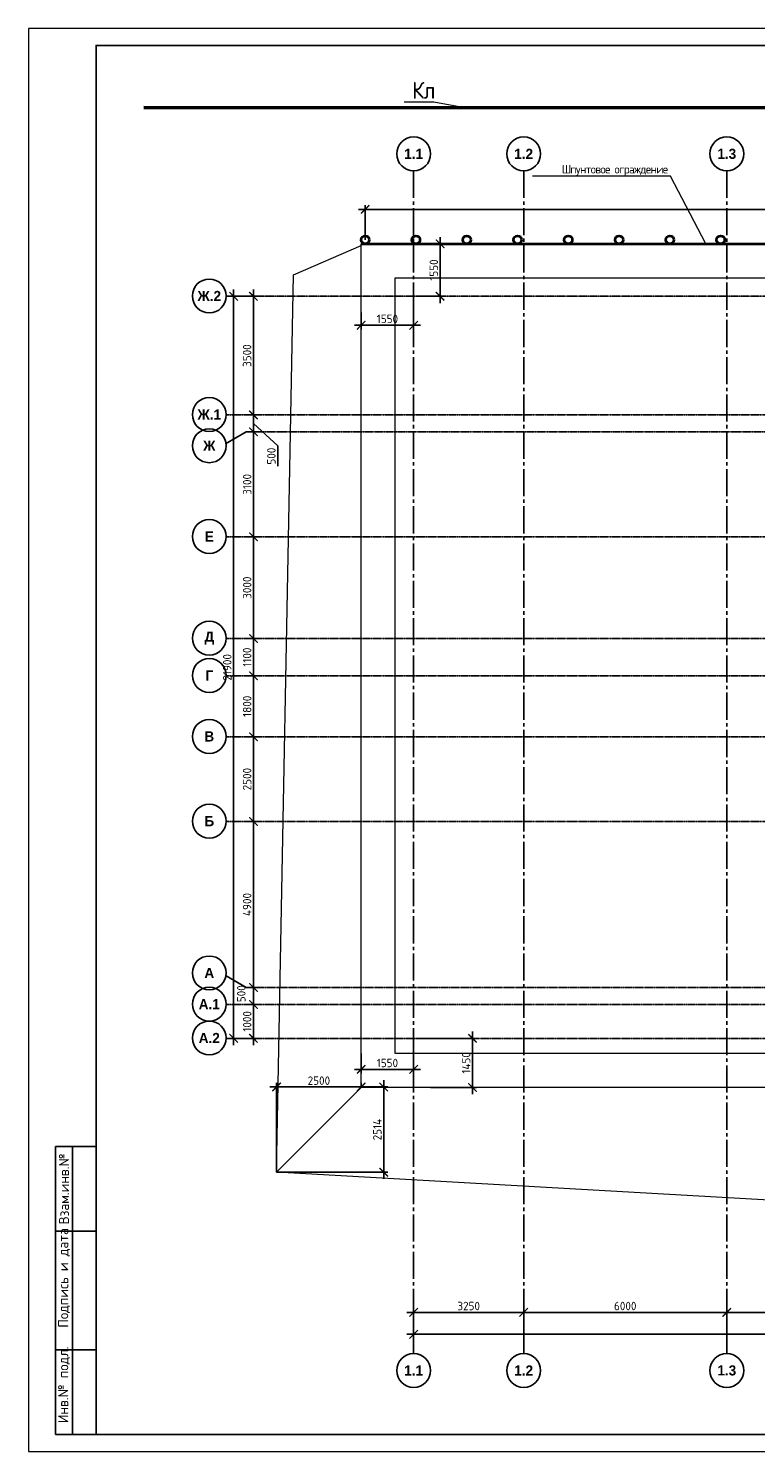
# Model space of a CAD drawing. Header units: millimetres. Extents: x -56135 to 1694203, y -446411 to -23139.
# Tile 28 of 256: x 67855 to 89335, y -156489 to -114489. Entities that reach past the tile are written whole.
import ezdxf
from ezdxf import colors
from ezdxf.entities.mleader import LeaderData, LeaderLine
from ezdxf.enums import TextEntityAlignment as Align
from ezdxf.math import Vec2, Vec3

# ---------------------------------------------------------------- set-up
doc = ezdxf.new("R2010")
doc.units = ezdxf.units.MM
for name, pattern in [('______5', [1100, 800, -100, 100, -100]), ('DASHED', [7, 5, -2, 0]), ('осевая', [50.8, 31.75, -6.35, 6.35, -6.35])]:
    doc.linetypes.add(name, pattern=pattern)
for name, color, linetype, lineweight in [('0 Фундамент', 5, 'Continuous', 30), ('Оси', 40, '______5', 18), ('подоснова', 151, 'Continuous', 5), ('РАЗМЕРЫ', 1, 'Continuous', 9), ('Текст', 7, 'Continuous', 25), ('ТОНКИЕ', 7, 'Continuous', 9)]:
    doc.layers.add(name, color=color, linetype=linetype, lineweight=lineweight)
doc.layers.add('ТОЛСТЫЕ_ОСНОВНЫЕ', color=6, linetype='Continuous')
doc.styles.add('Century Gothic', font='GOTHIC.TTF')
doc.styles.add('GOST-2.304_Type-B', font='GOST_Common.ttf')
doc.styles.add('style1', font='GOST_Common.ttf', dxfattribs={"height": 500})
doc.linetypes.add('084-a Откосы неукрепленные', pattern='A,0.9,[11,Russia-GOST_Topo.shx,S=0.1,R=180,X=0,Y=0],1,[12,Russia-GOST_Topo.shx,S=0.1,R=180,X=0,Y=0],0.1', length=2)
doc.dimstyles.new('СПДС', dxfattribs={"dimscale": 100, "dimtxt": 2.5, "dimasz": 2.5, "dimexe": 1.25, "dimexo": 0, "dimtad": 1, "dimdec": 0, "dimtxsty": 'GOST-2.304_Type-B', "dimblk": 'ARCHTICK', "dimcen": 2.5, "dimdle": 2, "dimadec": 0, "dimazin": 2, "dimtfac": 0.75, "dimtdec": 0, "dimtmove": 1, "dimatfit": 3, "dimfxl": 1, "dimtolj": 1, "dimarcsym": 1})

# ---------------------------------------------------------------- blocks, each defined once
blk = doc.blocks.new('*U782')
at = {"layer": 'ТОЛСТЫЕ_ОСНОВНЫЕ'}
for p, q in [((8, 5), (8, 90)), ((8, 90), (20, 90)), ((13, 5), (13, 90)), ((8, 65), (20, 65)), ((8, 30), (20, 30)), ((20, 5), (8, 5))]:
    blk.add_line(p, q, dxfattribs=at)
at = {"layer": 'ТОЛСТЫЕ_ОСНОВНЫЕ', "color": 6}
blk.add_lwpolyline([(20, 5), (1184, 5), (1184, 415), (20, 415)], close=True, dxfattribs=at)
at = {"layer": 'ТОНКИЕ'}
blk.add_lwpolyline([(0, 0), (1189, 0), (1189, 420), (0, 420)], close=True, dxfattribs=at)
at = {"layer": 'Текст', "style": 'style1'}
for s, p in [('Взам.инв.№', (10.5, 77.5)), ('Подпись и дата', (10.5, 51.25)), ('Инв.№ подл.', (10.5, 19.7))]:
    blk.add_text(s, height=3, rotation=90, dxfattribs=at).set_placement(p, align=Align.MIDDLE)
blk = doc.blocks.new('NSY101')
at = {"color": 0, "linetype": 'ByBlock', "lineweight": -2}
blk.add_circle((0, 0), 50, dxfattribs=at)
blk = doc.blocks.new('_ArchTick')
at = {"color": 0, "linetype": 'ByBlock', "const_width": 0.15}
blk.add_lwpolyline([(-0.5, -0.5), (0.5, 0.5)], dxfattribs=at)
blk = doc.blocks.new('*D725')
at = {"color": 0, "lineweight": -2, "transparency": 16777216}
for p, q in [((79035, -153029), (157535, -153029)), ((79235, -153597), (79235, -152904)), ((157335, -153533), (157335, -152904))]:
    blk.add_line(p, q, dxfattribs=at)
at = {"layer": 'DEFPOINTS', "color": 0, "transparency": 16777216}
for p in [(157335, -153029), (79235, -153597), (157335, -153533)]:
    blk.add_point(p, dxfattribs=at)
at = {"color": 0, "lineweight": -2, "transparency": 16777216, "xscale": 250, "yscale": 250, "zscale": 250, "rotation": 180}
blk.add_blockref('_ArchTick', (79235, -153029), dxfattribs=at)
at = {"color": 0, "lineweight": -2, "transparency": 16777216, "xscale": 250, "yscale": 250, "zscale": 250}
blk.add_blockref('_ArchTick', (157335, -153029), dxfattribs=at)
at = {"color": 0, "transparency": 16777216, "insert": (118285, -152842), "char_height": 250, "attachment_point": 5, "style": 'GOST-2.304_Type-B'}
blk.add_mtext('\\A1;78100', dxfattribs=at)
blk = doc.blocks.new('*D712')
at = {"color": 0, "lineweight": -2, "transparency": 16777216}
for p, q in [((82685, -152382), (79035, -152382)), ((79235, -153029), (79235, -152257)), ((82485, -153029), (82485, -152257))]:
    blk.add_line(p, q, dxfattribs=at)
at = {"layer": 'DEFPOINTS', "color": 0, "transparency": 16777216}
for p in [(79235, -152382), (79235, -153029), (82485, -153029)]:
    blk.add_point(p, dxfattribs=at)
at = {"color": 0, "lineweight": -2, "transparency": 16777216, "xscale": 250, "yscale": 250, "zscale": 250, "rotation": 180}
blk.add_blockref('_ArchTick', (79235, -152382), dxfattribs=at)
at = {"color": 0, "lineweight": -2, "transparency": 16777216, "xscale": 250, "yscale": 250, "zscale": 250}
blk.add_blockref('_ArchTick', (82485, -152382), dxfattribs=at)
at = {"color": 0, "transparency": 16777216, "insert": (80860, -152194), "char_height": 250, "attachment_point": 5, "style": 'GOST-2.304_Type-B'}
blk.add_mtext('\\A1;3250', dxfattribs=at)
blk = doc.blocks.new('*D713')
at = {"color": 0, "lineweight": -2, "transparency": 16777216}
for p, q in [((82285, -152382), (88685, -152382)), ((82485, -153029), (82485, -152257)), ((88485, -153029), (88485, -152257))]:
    blk.add_line(p, q, dxfattribs=at)
at = {"layer": 'DEFPOINTS', "color": 0, "transparency": 16777216}
for p in [(88485, -152382), (82485, -153029), (88485, -153029)]:
    blk.add_point(p, dxfattribs=at)
at = {"color": 0, "lineweight": -2, "transparency": 16777216, "xscale": 250, "yscale": 250, "zscale": 250, "rotation": 180}
blk.add_blockref('_ArchTick', (82485, -152382), dxfattribs=at)
at = {"color": 0, "lineweight": -2, "transparency": 16777216, "xscale": 250, "yscale": 250, "zscale": 250}
blk.add_blockref('_ArchTick', (88485, -152382), dxfattribs=at)
at = {"color": 0, "transparency": 16777216, "insert": (85485, -152194), "char_height": 250, "attachment_point": 5, "style": 'GOST-2.304_Type-B'}
blk.add_mtext('\\A1;6000', dxfattribs=at)
blk = doc.blocks.new('*D714')
at = {"color": 0, "lineweight": -2, "transparency": 16777216}
for p, q in [((88285, -152382), (94685, -152382)), ((88485, -153029), (88485, -152257)), ((94485, -153029), (94485, -152257))]:
    blk.add_line(p, q, dxfattribs=at)
at = {"layer": 'DEFPOINTS', "color": 0, "transparency": 16777216}
for p in [(94485, -152382), (88485, -153029), (94485, -153029)]:
    blk.add_point(p, dxfattribs=at)
at = {"color": 0, "lineweight": -2, "transparency": 16777216, "xscale": 250, "yscale": 250, "zscale": 250, "rotation": 180}
blk.add_blockref('_ArchTick', (88485, -152382), dxfattribs=at)
at = {"color": 0, "lineweight": -2, "transparency": 16777216, "xscale": 250, "yscale": 250, "zscale": 250}
blk.add_blockref('_ArchTick', (94485, -152382), dxfattribs=at)
at = {"color": 0, "transparency": 16777216, "insert": (91485, -152194), "char_height": 250, "attachment_point": 5, "style": 'GOST-2.304_Type-B'}
blk.add_mtext('\\A1;6000', dxfattribs=at)
blk = doc.blocks.new('*D744')
at = {"layer": 'DEFPOINTS', "color": 0, "transparency": 16777216}
for p in [(77685, -144744), (79235, -144744), (77685, -145209)]:
    blk.add_point(p, dxfattribs=at)
at = {"layer": 'РАЗМЕРЫ', "color": 0, "lineweight": -2, "transparency": 16777216}
for p, q in [((77685, -144744), (77685, -145334)), ((79235, -144744), (79235, -145334)), ((79435, -145209), (77485, -145209))]:
    blk.add_line(p, q, dxfattribs=at)
at = {"layer": 'РАЗМЕРЫ', "color": 0, "lineweight": -2, "transparency": 16777216, "xscale": 250, "yscale": 250, "zscale": 250, "rotation": 180}
blk.add_blockref('_ArchTick', (77685, -145209), dxfattribs=at)
at = {"layer": 'РАЗМЕРЫ', "color": 0, "lineweight": -2, "transparency": 16777216, "xscale": 250, "yscale": 250, "zscale": 250}
blk.add_blockref('_ArchTick', (79235, -145209), dxfattribs=at)
at = {"layer": 'РАЗМЕРЫ', "color": 0, "transparency": 16777216, "insert": (78460, -145021), "char_height": 250, "attachment_point": 5, "style": 'GOST-2.304_Type-B'}
blk.add_mtext('\\A1;1550', dxfattribs=at)
blk = doc.blocks.new('*D745')
at = {"layer": 'DEFPOINTS', "color": 0, "transparency": 16777216}
for p in [(79590, -144294), (79737, -145744), (80972, -145744)]:
    blk.add_point(p, dxfattribs=at)
at = {"layer": 'РАЗМЕРЫ', "color": 0, "lineweight": -2, "transparency": 16777216}
for p, q in [((79590, -144294), (81097, -144294)), ((80972, -144094), (80972, -145944)), ((79737, -145744), (81097, -145744))]:
    blk.add_line(p, q, dxfattribs=at)
at = {"layer": 'РАЗМЕРЫ', "color": 0, "lineweight": -2, "transparency": 16777216, "xscale": 250, "yscale": 250, "zscale": 250}
for p, rotation in [((80972, -144294), 90), ((80972, -145744), 270)]:
    blk.add_blockref('_ArchTick', p, dxfattribs=dict(at, rotation=rotation))
at = {"layer": 'РАЗМЕРЫ', "color": 0, "transparency": 16777216, "insert": (80785, -145019), "char_height": 250, "attachment_point": 5, "rotation": 90, "style": 'GOST-2.304_Type-B'}
blk.add_mtext('\\A1;1450', dxfattribs=at)
blk = doc.blocks.new('*D746')
at = {"layer": 'DEFPOINTS', "color": 0, "transparency": 16777216}
for p in [(79585, -120844), (80017, -120844), (79585, -122394)]:
    blk.add_point(p, dxfattribs=at)
at = {"layer": 'РАЗМЕРЫ', "color": 0, "lineweight": -2, "transparency": 16777216}
for p, q in [((79585, -120844), (80142, -120844)), ((80017, -122594), (80017, -120644)), ((79585, -122394), (80142, -122394))]:
    blk.add_line(p, q, dxfattribs=at)
at = {"layer": 'РАЗМЕРЫ', "color": 0, "lineweight": -2, "transparency": 16777216, "xscale": 250, "yscale": 250, "zscale": 250}
for p, rotation in [((80017, -120844), 90), ((80017, -122394), 270)]:
    blk.add_blockref('_ArchTick', p, dxfattribs=dict(at, rotation=rotation))
at = {"layer": 'РАЗМЕРЫ', "color": 0, "transparency": 16777216, "insert": (79829, -121619), "char_height": 250, "attachment_point": 5, "rotation": 90, "style": 'GOST-2.304_Type-B'}
blk.add_mtext('\\A1;1550', dxfattribs=at)
blk = doc.blocks.new('*D747')
at = {"layer": 'DEFPOINTS', "color": 0, "transparency": 16777216}
for p in [(77685, -122872), (79235, -122663), (77685, -123248)]:
    blk.add_point(p, dxfattribs=at)
at = {"layer": 'РАЗМЕРЫ', "color": 0, "lineweight": -2, "transparency": 16777216}
for p, q in [((77685, -122872), (77685, -123373)), ((79235, -122663), (79235, -123373)), ((79435, -123248), (77485, -123248))]:
    blk.add_line(p, q, dxfattribs=at)
at = {"layer": 'РАЗМЕРЫ', "color": 0, "lineweight": -2, "transparency": 16777216, "xscale": 250, "yscale": 250, "zscale": 250, "rotation": 180}
blk.add_blockref('_ArchTick', (77685, -123248), dxfattribs=at)
at = {"layer": 'РАЗМЕРЫ', "color": 0, "lineweight": -2, "transparency": 16777216, "xscale": 250, "yscale": 250, "zscale": 250}
blk.add_blockref('_ArchTick', (79235, -123248), dxfattribs=at)
at = {"layer": 'РАЗМЕРЫ', "color": 0, "transparency": 16777216, "insert": (78460, -123060), "char_height": 250, "attachment_point": 5, "style": 'GOST-2.304_Type-B'}
blk.add_mtext('\\A1;1550', dxfattribs=at)
blk = doc.blocks.new('*D754')
at = {"layer": 'DEFPOINTS', "color": 0, "transparency": 16777216}
for p in [(75185, -145730), (77685, -145744), (75185, -148244)]:
    blk.add_point(p, dxfattribs=at)
at = {"layer": 'РАЗМЕРЫ', "color": 0, "lineweight": -2, "transparency": 16777216}
for p, q in [((77885, -145730), (74985, -145730)), ((75185, -148244), (75185, -145605)), ((77685, -145744), (77685, -145605))]:
    blk.add_line(p, q, dxfattribs=at)
at = {"layer": 'РАЗМЕРЫ', "color": 0, "lineweight": -2, "transparency": 16777216, "xscale": 250, "yscale": 250, "zscale": 250, "rotation": 180}
blk.add_blockref('_ArchTick', (75185, -145730), dxfattribs=at)
at = {"layer": 'РАЗМЕРЫ', "color": 0, "lineweight": -2, "transparency": 16777216, "xscale": 250, "yscale": 250, "zscale": 250}
blk.add_blockref('_ArchTick', (77685, -145730), dxfattribs=at)
at = {"layer": 'РАЗМЕРЫ', "color": 0, "transparency": 16777216, "insert": (76435, -145543), "char_height": 250, "attachment_point": 5, "style": 'GOST-2.304_Type-B'}
blk.add_mtext('\\A1;2500', dxfattribs=at)
blk = doc.blocks.new('*D755')
at = {"layer": 'DEFPOINTS', "color": 0, "transparency": 16777216}
for p in [(77885, -145730), (75185, -148244), (78350, -148244)]:
    blk.add_point(p, dxfattribs=at)
at = {"layer": 'РАЗМЕРЫ', "color": 0, "lineweight": -2, "transparency": 16777216}
for p, q in [((77885, -145730), (78475, -145730)), ((78350, -145530), (78350, -148444)), ((75185, -148244), (78475, -148244))]:
    blk.add_line(p, q, dxfattribs=at)
at = {"layer": 'РАЗМЕРЫ', "color": 0, "lineweight": -2, "transparency": 16777216, "xscale": 250, "yscale": 250, "zscale": 250}
for p, rotation in [((78350, -145730), 90), ((78350, -148244), 270)]:
    blk.add_blockref('_ArchTick', p, dxfattribs=dict(at, rotation=rotation))
at = {"layer": 'РАЗМЕРЫ', "color": 0, "transparency": 16777216, "insert": (78162, -146987), "char_height": 250, "attachment_point": 5, "rotation": 90, "style": 'GOST-2.304_Type-B'}
blk.add_mtext('\\A1;2514', dxfattribs=at)
blk = doc.blocks.new('*D1020')
at = {"layer": 'DEFPOINTS', "color": 0, "transparency": 16777216}
for p in [(73917, -122394), (74542, -122394), (74293, -144294)]:
    blk.add_point(p, dxfattribs=at)
at = {"layer": 'РАЗМЕРЫ', "color": 0, "lineweight": -2, "transparency": 16777216}
for p, q in [((73917, -144494), (73917, -122194)), ((74542, -122394), (73792, -122394)), ((74293, -144294), (73792, -144294))]:
    blk.add_line(p, q, dxfattribs=at)
at = {"layer": 'РАЗМЕРЫ', "color": 0, "lineweight": -2, "transparency": 16777216, "xscale": 250, "yscale": 250, "zscale": 250}
for p, rotation in [((73917, -122394), 90), ((73917, -144294), 270)]:
    blk.add_blockref('_ArchTick', p, dxfattribs=dict(at, rotation=rotation))
at = {"layer": 'РАЗМЕРЫ', "color": 0, "transparency": 16777216, "insert": (73729, -133344), "char_height": 250, "attachment_point": 5, "rotation": 90, "style": 'GOST-2.304_Type-B'}
blk.add_mtext('\\A1;21900', dxfattribs=at)
blk = doc.blocks.new('*D1021')
at = {"layer": 'DEFPOINTS', "color": 0, "transparency": 16777216}
for p in [(74465, -143294), (74502, -143294), (74524, -144294)]:
    blk.add_point(p, dxfattribs=at)
at = {"layer": 'РАЗМЕРЫ', "color": 0, "lineweight": -2, "transparency": 16777216}
for p, q in [((74502, -144494), (74502, -143094)), ((74465, -143294), (74627, -143294)), ((74524, -144294), (74377, -144294))]:
    blk.add_line(p, q, dxfattribs=at)
at = {"layer": 'РАЗМЕРЫ', "color": 0, "lineweight": -2, "transparency": 16777216, "xscale": 250, "yscale": 250, "zscale": 250}
for p, rotation in [((74502, -143294), 90), ((74502, -144294), 270)]:
    blk.add_blockref('_ArchTick', p, dxfattribs=dict(at, rotation=rotation))
at = {"layer": 'РАЗМЕРЫ', "color": 0, "transparency": 16777216, "insert": (74315, -143794), "char_height": 250, "attachment_point": 5, "rotation": 90, "style": 'GOST-2.304_Type-B'}
blk.add_mtext('\\A1;1000', dxfattribs=at)
blk = doc.blocks.new('*D1022')
at = {"layer": 'DEFPOINTS', "color": 0, "transparency": 16777216}
for p in [(74502, -142794), (74833, -142794), (74465, -143294)]:
    blk.add_point(p, dxfattribs=at)
at = {"layer": 'РАЗМЕРЫ', "color": 0, "lineweight": -2, "transparency": 16777216}
for p, q in [((74833, -142794), (74377, -142794)), ((74502, -143494), (74502, -142594)), ((74465, -143294), (74627, -143294))]:
    blk.add_line(p, q, dxfattribs=at)
at = {"layer": 'РАЗМЕРЫ', "color": 0, "lineweight": -2, "transparency": 16777216, "xscale": 250, "yscale": 250, "zscale": 250}
for p, rotation in [((74502, -142794), 90), ((74502, -143294), 270)]:
    blk.add_blockref('_ArchTick', p, dxfattribs=dict(at, rotation=rotation))
at = {"layer": 'РАЗМЕРЫ', "color": 0, "transparency": 16777216, "insert": (74143, -142977), "char_height": 250, "attachment_point": 5, "rotation": 90, "style": 'GOST-2.304_Type-B'}
blk.add_mtext('\\A1;500', dxfattribs=at)
blk = doc.blocks.new('*D1023')
at = {"layer": 'DEFPOINTS', "color": 0, "transparency": 16777216}
for p in [(74502, -137894), (74569, -137894), (74833, -142794)]:
    blk.add_point(p, dxfattribs=at)
at = {"layer": 'РАЗМЕРЫ', "color": 0, "lineweight": -2, "transparency": 16777216}
for p, q in [((74502, -142994), (74502, -137694)), ((74569, -137894), (74377, -137894)), ((74833, -142794), (74377, -142794))]:
    blk.add_line(p, q, dxfattribs=at)
at = {"layer": 'РАЗМЕРЫ', "color": 0, "lineweight": -2, "transparency": 16777216, "xscale": 250, "yscale": 250, "zscale": 250}
for p, rotation in [((74502, -137894), 90), ((74502, -142794), 270)]:
    blk.add_blockref('_ArchTick', p, dxfattribs=dict(at, rotation=rotation))
at = {"layer": 'РАЗМЕРЫ', "color": 0, "transparency": 16777216, "insert": (74315, -140344), "char_height": 250, "attachment_point": 5, "rotation": 90, "style": 'GOST-2.304_Type-B'}
blk.add_mtext('\\A1;4900', dxfattribs=at)
blk = doc.blocks.new('*D1024')
at = {"layer": 'DEFPOINTS', "color": 0, "transparency": 16777216}
for p in [(74502, -135394), (74569, -135394), (74569, -137894)]:
    blk.add_point(p, dxfattribs=at)
at = {"layer": 'РАЗМЕРЫ', "color": 0, "lineweight": -2, "transparency": 16777216}
for p, q in [((74502, -138094), (74502, -135194)), ((74569, -135394), (74377, -135394)), ((74569, -137894), (74377, -137894))]:
    blk.add_line(p, q, dxfattribs=at)
at = {"layer": 'РАЗМЕРЫ', "color": 0, "lineweight": -2, "transparency": 16777216, "xscale": 250, "yscale": 250, "zscale": 250}
for p, rotation in [((74502, -135394), 90), ((74502, -137894), 270)]:
    blk.add_blockref('_ArchTick', p, dxfattribs=dict(at, rotation=rotation))
at = {"layer": 'РАЗМЕРЫ', "color": 0, "transparency": 16777216, "insert": (74315, -136644), "char_height": 250, "attachment_point": 5, "rotation": 90, "style": 'GOST-2.304_Type-B'}
blk.add_mtext('\\A1;2500', dxfattribs=at)
blk = doc.blocks.new('*D1025')
at = {"layer": 'DEFPOINTS', "color": 0, "transparency": 16777216}
for p in [(74502, -133594), (74569, -133594), (74569, -135394)]:
    blk.add_point(p, dxfattribs=at)
at = {"layer": 'РАЗМЕРЫ', "color": 0, "lineweight": -2, "transparency": 16777216}
for p, q in [((74502, -135594), (74502, -133394)), ((74569, -133594), (74377, -133594)), ((74569, -135394), (74377, -135394))]:
    blk.add_line(p, q, dxfattribs=at)
at = {"layer": 'РАЗМЕРЫ', "color": 0, "lineweight": -2, "transparency": 16777216, "xscale": 250, "yscale": 250, "zscale": 250}
for p, rotation in [((74502, -133594), 90), ((74502, -135394), 270)]:
    blk.add_blockref('_ArchTick', p, dxfattribs=dict(at, rotation=rotation))
at = {"layer": 'РАЗМЕРЫ', "color": 0, "transparency": 16777216, "insert": (74315, -134494), "char_height": 250, "attachment_point": 5, "rotation": 90, "style": 'GOST-2.304_Type-B'}
blk.add_mtext('\\A1;1800', dxfattribs=at)
blk = doc.blocks.new('*D1026')
at = {"layer": 'DEFPOINTS', "color": 0, "transparency": 16777216}
for p in [(74502, -132494), (74569, -132494), (74569, -133594)]:
    blk.add_point(p, dxfattribs=at)
at = {"layer": 'РАЗМЕРЫ', "color": 0, "lineweight": -2, "transparency": 16777216}
for p, q in [((74502, -133794), (74502, -132294)), ((74569, -132494), (74377, -132494)), ((74569, -133594), (74377, -133594))]:
    blk.add_line(p, q, dxfattribs=at)
at = {"layer": 'РАЗМЕРЫ', "color": 0, "lineweight": -2, "transparency": 16777216, "xscale": 250, "yscale": 250, "zscale": 250}
for p, rotation in [((74502, -132494), 90), ((74502, -133594), 270)]:
    blk.add_blockref('_ArchTick', p, dxfattribs=dict(at, rotation=rotation))
at = {"layer": 'РАЗМЕРЫ', "color": 0, "transparency": 16777216, "insert": (74315, -133044), "char_height": 250, "attachment_point": 5, "rotation": 90, "style": 'GOST-2.304_Type-B'}
blk.add_mtext('\\A1;1100', dxfattribs=at)
blk = doc.blocks.new('*D1027')
at = {"layer": 'DEFPOINTS', "color": 0, "transparency": 16777216}
for p in [(74502, -129494), (74569, -129494), (74569, -132494)]:
    blk.add_point(p, dxfattribs=at)
at = {"layer": 'РАЗМЕРЫ', "color": 0, "lineweight": -2, "transparency": 16777216}
for p, q in [((74502, -132694), (74502, -129294)), ((74569, -129494), (74377, -129494)), ((74569, -132494), (74377, -132494))]:
    blk.add_line(p, q, dxfattribs=at)
at = {"layer": 'РАЗМЕРЫ', "color": 0, "lineweight": -2, "transparency": 16777216, "xscale": 250, "yscale": 250, "zscale": 250}
for p, rotation in [((74502, -129494), 90), ((74502, -132494), 270)]:
    blk.add_blockref('_ArchTick', p, dxfattribs=dict(at, rotation=rotation))
at = {"layer": 'РАЗМЕРЫ', "color": 0, "transparency": 16777216, "insert": (74315, -130994), "char_height": 250, "attachment_point": 5, "rotation": 90, "style": 'GOST-2.304_Type-B'}
blk.add_mtext('\\A1;3000', dxfattribs=at)
blk = doc.blocks.new('*D1028')
at = {"layer": 'DEFPOINTS', "color": 0, "transparency": 16777216}
for p in [(74502, -126394), (74825, -126394), (74569, -129494)]:
    blk.add_point(p, dxfattribs=at)
at = {"layer": 'РАЗМЕРЫ', "color": 0, "lineweight": -2, "transparency": 16777216}
for p, q in [((74825, -126394), (74377, -126394)), ((74502, -129694), (74502, -126194)), ((74569, -129494), (74377, -129494))]:
    blk.add_line(p, q, dxfattribs=at)
at = {"layer": 'РАЗМЕРЫ', "color": 0, "lineweight": -2, "transparency": 16777216, "xscale": 250, "yscale": 250, "zscale": 250}
for p, rotation in [((74502, -126394), 90), ((74502, -129494), 270)]:
    blk.add_blockref('_ArchTick', p, dxfattribs=dict(at, rotation=rotation))
at = {"layer": 'РАЗМЕРЫ', "color": 0, "transparency": 16777216, "insert": (74315, -127944), "char_height": 250, "attachment_point": 5, "rotation": 90, "style": 'GOST-2.304_Type-B'}
blk.add_mtext('\\A1;3100', dxfattribs=at)
blk = doc.blocks.new('*D1029')
at = {"layer": 'DEFPOINTS', "color": 0, "transparency": 16777216}
for p in [(74502, -125894), (74680, -125894), (74825, -126394)]:
    blk.add_point(p, dxfattribs=at)
at = {"layer": 'РАЗМЕРЫ', "color": 0, "lineweight": -2, "transparency": 16777216}
for p, q in [((74680, -125894), (74377, -125894)), ((74502, -126594), (74502, -125694)), ((74825, -126394), (74377, -126394)), ((74502, -126144), (75220, -126811)), ((75220, -126811), (75220, -127411))]:
    blk.add_line(p, q, dxfattribs=at)
at = {"layer": 'РАЗМЕРЫ', "color": 0, "lineweight": -2, "transparency": 16777216, "xscale": 250, "yscale": 250, "zscale": 250}
for p, rotation in [((74502, -125894), 90), ((74502, -126394), 270)]:
    blk.add_blockref('_ArchTick', p, dxfattribs=dict(at, rotation=rotation))
at = {"layer": 'РАЗМЕРЫ', "color": 0, "transparency": 16777216, "insert": (75032, -127111), "char_height": 250, "attachment_point": 5, "rotation": 90, "style": 'GOST-2.304_Type-B'}
blk.add_mtext('\\A1;500', dxfattribs=at)
blk = doc.blocks.new('*D1030')
at = {"layer": 'DEFPOINTS', "color": 0, "transparency": 16777216}
for p in [(74501, -122394), (74810, -122394), (74680, -125894)]:
    blk.add_point(p, dxfattribs=at)
at = {"layer": 'РАЗМЕРЫ', "color": 0, "lineweight": -2, "transparency": 16777216}
for p, q in [((74501, -126094), (74501, -122194)), ((74810, -122394), (74376, -122394)), ((74680, -125894), (74376, -125894))]:
    blk.add_line(p, q, dxfattribs=at)
at = {"layer": 'РАЗМЕРЫ', "color": 0, "lineweight": -2, "transparency": 16777216, "xscale": 250, "yscale": 250, "zscale": 250}
for p, rotation in [((74501, -122394), 90), ((74501, -125894), 270)]:
    blk.add_blockref('_ArchTick', p, dxfattribs=dict(at, rotation=rotation))
at = {"layer": 'РАЗМЕРЫ', "color": 0, "transparency": 16777216, "insert": (74314, -124144), "char_height": 250, "attachment_point": 5, "rotation": 90, "style": 'GOST-2.304_Type-B'}
blk.add_mtext('\\A1;3500', dxfattribs=at)
blk = doc.blocks.new('*D1523')
at = {"layer": 'DEFPOINTS', "color": 0, "transparency": 16777216}
for p in [(110803, -119828), (77803, -120726), (110803, -120726)]:
    blk.add_point(p, dxfattribs=at)
at = {"layer": 'РАЗМЕРЫ', "color": 0, "lineweight": -2, "transparency": 16777216}
for p, q in [((77603, -119828), (111003, -119828)), ((77803, -120726), (77803, -119703)), ((110803, -120726), (110803, -119703))]:
    blk.add_line(p, q, dxfattribs=at)
at = {"layer": 'РАЗМЕРЫ', "color": 0, "lineweight": -2, "transparency": 16777216, "xscale": 250, "yscale": 250, "zscale": 250, "rotation": 180}
blk.add_blockref('_ArchTick', (77803, -119828), dxfattribs=at)
at = {"layer": 'РАЗМЕРЫ', "color": 0, "lineweight": -2, "transparency": 16777216, "xscale": 250, "yscale": 250, "zscale": 250}
blk.add_blockref('_ArchTick', (110803, -119828), dxfattribs=at)
at = {"layer": 'РАЗМЕРЫ', "color": 0, "transparency": 16777216, "insert": (94303, -119641), "char_height": 250, "attachment_point": 5, "style": 'GOST-2.304_Type-B'}
blk.add_mtext('\\A1;22х1500', dxfattribs=at)
blk = doc.blocks.new('_None')

msp = doc.modelspace()

# ---------------------------------------------------------------- linework, layer by layer
at = {"layer": '0 Фундамент', "linetype": 'DASHED', "lineweight": 0}
msp.add_lwpolyline([(78684.8, -121844.1), (88209.8, -121844.1), (88209.8, -121844.1), (90559.8, -121844.1), (90559.8, -121844.1), (107409.8, -121844.1), (107409.8, -121844.1), (109759.8, -121844.1), (109759.8, -122044.1), (110184.8, -122044.1), (110184.8, -144744.1), (78684.8, -144744.1), (78684.8, -121844.1)], dxfattribs=at)
at = {"layer": 'Оси', "color": 16, "linetype": '______5', "lineweight": 25, "transparency": 33554687}
for p, q in [((79234.8, -118691.1), (79234.8, -153607.4)), ((82484.9, -118691.1), (82484.9, -153607.4)), ((88484.9, -118691.1), (88484.9, -153607.4)), ((74288.4, -126394.1), (73672.9, -126749.5)), ((74288.4, -142794.1), (73692.2, -142449.8))]:
    msp.add_line(p, q, dxfattribs=at)
at = {"layer": 'Оси', "color": 16, "linetype": 'осевая', "lineweight": 25, "transparency": 33554687}
for p, q in [((73711, -122394.1), (162919.9, -122394.1)), ((73711, -125894.1), (162919.9, -125894.1)), ((74288.4, -126394.1), (162919.9, -126394.1)), ((73711, -129494.1), (162919.9, -129494.1)), ((73711, -132494.1), (162919.9, -132494.1)), ((73711, -133594.1), (162919.9, -133594.1)), ((73711, -135394.1), (162919.9, -135394.1)), ((73711, -137894.1), (162919.9, -137894.1)), ((74288.4, -142794.1), (162919.9, -142794.1)), ((73711, -143294.1), (162919.9, -143294.1)), ((73711, -144294.1), (162919.9, -144294.1))]:
    msp.add_line(p, q, dxfattribs=at)
at = {"layer": 'РАЗМЕРЫ', "color": 1, "linetype": '084-a Откосы неукрепленные', "ltscale": 5}
for p, q in [((75687.6, -121762), (77684.8, -120894.7)), ((75184.8, -148244.1), (75687.6, -121762)), ((110235.1, -150227.1), (75184.8, -148244.1))]:
    msp.add_line(p, q, dxfattribs=at)
at = {"layer": 'РАЗМЕРЫ', "color": 1}
for p, q in [((77684.8, -120844.1), (88209.8, -120844.1)), ((77684.8, -145744.1), (77684.8, -120844.1)), ((88209.8, -120844.1), (90559.8, -120844.1)), ((108322.8, -145744.1), (77684.8, -145744.1))]:
    msp.add_line(p, q, dxfattribs=at)
at = {"layer": 'РАЗМЕРЫ', "color": 1, "lineweight": 40}
for p, q in [((77684.8, -120844.1), (88209.8, -120844.1)), ((88209.8, -120844.1), (90559.8, -120844.1))]:
    msp.add_line(p, q, dxfattribs=at)
at = {"layer": 'РАЗМЕРЫ', "color": 1, "lineweight": 53, "elevation": 0}
msp.add_lwpolyline([(108931.7, -116840.9), (71262.2, -116821.5)], dxfattribs=at)
at = {"layer": 'РАЗМЕРЫ'}
msp.add_lwpolyline([(77684.8, -145744.1), (75184.8, -148244.1)], dxfattribs=at)
at = {"layer": 'РАЗМЕРЫ', "lineweight": 40}
for centre in [(77803.3, -120725.6), (79303.3, -120725.6), (80803.3, -120725.6), (82303.3, -120725.6), (83803.3, -120725.6), (85303.3, -120725.6), (86803.3, -120725.6), (88303.3, -120725.6)]:
    msp.add_circle(centre, 118.5, dxfattribs=at)

# ---------------------------------------------------------------- block references
at = {"xscale": 100, "yscale": 100, "zscale": 100}
msp.add_blockref('*U782', (67855.3, -156489), dxfattribs=at)
at = {"layer": 'Оси', "color": 16, "linetype": 'Continuous', "lineweight": 25, "transparency": 33554687, "xscale": 9.999999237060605, "yscale": 9.999999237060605, "zscale": 9.999999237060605}
for p in [(79234.2, -118191.1), (79234.2, -118191.1), (82484.3, -118191.1), (82484.3, -118191.1), (88484.3, -118191.1), (88484.3, -118191.1), (73197.4, -122384), (73197.4, -125884), (73197.4, -126804), (73197.4, -129484), (73197.4, -132484), (73197.4, -133584), (73197.4, -135384), (73197.4, -137884), (73197.4, -142364), (73197.4, -143284), (73197.4, -144284), (79234.8, -154096.7), (82484.9, -154096.7), (88484.9, -154096.7)]:
    msp.add_blockref('NSY101', p, dxfattribs=at)

# ---------------------------------------------------------------- texts
at = {"layer": 'Оси', "color": 16, "linetype": 'Continuous', "lineweight": 25, "transparency": 33554687, "char_height": 300, "attachment_point": 5, "style": 'Century Gothic'}
for s, insert, width in [('\\A1;{\\fCentury Gothic|i0|b1;\\H300.000000;\\W1.000000;\\C16;1.1}\\P', (79234.2, -118191.1), 735), ('\\A1;{\\fCentury Gothic|i0|b1;\\H300.000000;\\W1.000000;\\C16;1.1}\\P', (79234.2, -118191.1), 735), ('\\A1;{\\fCentury Gothic|i0|b1;\\H300.000000;\\W1.000000;\\C16;1.2}\\P', (82484.3, -118191.1), 735), ('\\A1;{\\fCentury Gothic|i0|b1;\\H300.000000;\\W1.000000;\\C16;1.2}\\P', (82484.3, -118191.1), 735), ('\\A1;{\\fCentury Gothic|i0|b1;\\H300.000000;\\W1.000000;\\C16;1.3}\\P', (88484.3, -118191.1), 735), ('\\A1;{\\fCentury Gothic|i0|b1;\\H300.000000;\\W1.000000;\\C16;1.3}\\P', (88484.3, -118191.1), 735), ('\\A1;{\\fCentury Gothic|i0|b1;\\H300.000000;\\W1.000000;\\C16;Ж.2}\\P', (73197.4, -122384), 890), ('\\A1;{\\fCentury Gothic|i0|b1;\\H300.000000;\\W1.000000;\\C16;Ж.1}\\P', (73197.4, -125884), 890), ('\\A1;{\\fCentury Gothic|i0|b1;\\H300.000000;\\W1.000000;\\C16;Ж}\\P', (73197.4, -126804), 540), ('\\A1;{\\fCentury Gothic|i0|b1;\\H300.000000;\\W1.000000;\\C16;Е}\\P', (73197.4, -129484), 365), ('\\A1;{\\fCentury Gothic|i0|b1;\\H300.000000;\\W1.000000;\\C16;Д}\\P', (73197.4, -132484), 470), ('\\A1;{\\fCentury Gothic|i0|b1;\\H300.000000;\\W1.000000;\\C16;Г}\\P', (73197.4, -133584), 345), ('\\A1;{\\fCentury Gothic|i0|b1;\\H300.000000;\\W1.000000;\\C16;В}\\P', (73197.4, -135384), 390), ('\\A1;{\\fCentury Gothic|i0|b1;\\H300.000000;\\W1.000000;\\C16;Б}\\P', (73197.4, -137884), 390), ('\\A1;{\\fCentury Gothic|i0|b1;\\H300.000000;\\W1.000000;\\C16;А}\\P', (73197.4, -142364), 460), ('\\A1;{\\fCentury Gothic|i0|b1;\\H300.000000;\\W1.000000;\\C16;А.1}\\P', (73197.4, -143284), 810), ('\\A1;{\\fCentury Gothic|i0|b1;\\H300.000000;\\W1.000000;\\C16;А.2}\\P', (73197.4, -144284), 810), ('\\A1;{\\fCentury Gothic|i0|b1;\\H300.000000;\\W1.000000;\\C16;1.1}\\P', (79234.8, -154096.7), 735), ('\\A1;{\\fCentury Gothic|i0|b1;\\H300.000000;\\W1.000000;\\C16;1.2}\\P', (82484.9, -154096.7), 735), ('\\A1;{\\fCentury Gothic|i0|b1;\\H300.000000;\\W1.000000;\\C16;1.3}\\P', (88484.9, -154096.7), 735)]:
    msp.add_mtext(s, dxfattribs=dict(at, insert=insert, width=width))

# ---------------------------------------------------------------- dimensions: what is measured, and where the dimension line sits
for base, p1, p2, picture, middle in [((79234.8, -152381.5), (82484.9, -153029.3), (79234.8, -153029.3), '*D712', (80859.8, -152194)), ((88484.9, -152381.5), (82484.9, -153029.3), (88484.9, -153029.3), '*D713', (85484.9, -152194)), ((94484.9, -152381.5), (88484.9, -153029.3), (94484.9, -153029.3), '*D714', (91484.9, -152194)), ((157334.9, -153029.3), (79234.8, -153596.7), (157334.9, -153532.5), '*D725', (118284.8, -152841.8))]:
    dim = msp.add_linear_dim(base=base, p1=p1, p2=p2, dimstyle='СПДС')
    dim.commit()
    dim.dimension.update_dxf_attribs({"geometry": picture, "text_midpoint": middle})
at = {"layer": 'РАЗМЕРЫ'}
dim = msp.add_linear_dim(base=(110803.3, -119828.1), p1=(77803.3, -120725.6), p2=(110803.3, -120725.6), text='22х1500', dimstyle='СПДС', dxfattribs=at)
dim.commit()
dim.dimension.update_dxf_attribs({"geometry": '*D1523', "text_midpoint": (94303.3, -119640.6)})
at = {"layer": 'РАЗМЕРЫ', "color": 1}
for base, p1, p2, picture, middle in [((80016.6, -120844.1), (79584.6, -122394.1), (79584.6, -120844.1), '*D746', (79829.1, -121619.1)), ((73916.8, -122394.1), (74292.5, -144294.1), (74541.7, -122394.1), '*D1020', (73729.3, -133344.1)), ((74501.1, -122394.1), (74679.9, -125894.1), (74810.3, -122394.1), '*D1030', (74313.6, -124144.1)), ((74502.3, -126394.1), (74568.8, -129494.1), (74824.6, -126394.1), '*D1028', (74314.8, -127944.1)), ((74502.3, -129494.1), (74568.8, -132494.1), (74568.8, -129494.1), '*D1027', (74314.8, -130994.1)), ((74502.3, -132494.1), (74568.8, -133594.1), (74568.8, -132494.1), '*D1026', (74314.8, -133044.1)), ((74502.3, -133594.1), (74568.8, -135394.1), (74568.8, -133594.1), '*D1025', (74314.8, -134494.1)), ((74502.3, -135394.1), (74568.8, -137894.1), (74568.8, -135394.1), '*D1024', (74314.8, -136644.1)), ((74502.3, -137894.1), (74833, -142794.1), (74568.8, -137894.1), '*D1023', (74314.8, -140344.1)), ((74502.3, -143294.1), (74524.3, -144294.1), (74465, -143294.1), '*D1021', (74314.8, -143794.1)), ((80972.4, -145744.1), (79589.6, -144294.1), (79737.5, -145744.1), '*D745', (80784.9, -145019.1)), ((78349.9, -148244.1), (77884.8, -145730.3), (75184.8, -148244.1), '*D755', (78162.4, -146987.2))]:
    dim = msp.add_linear_dim(base=base, p1=p1, p2=p2, angle=90, dimstyle='СПДС', dxfattribs=at)
    dim.commit()
    dim.dimension.update_dxf_attribs({"geometry": picture, "text_midpoint": middle})
for base, p1, p2, picture, middle in [((77684.8, -123248), (79234.8, -122663), (77684.8, -122872), '*D747', (78459.8, -123060.5)), ((77684.8, -145209), (79234.8, -144744.1), (77684.8, -144744.1), '*D744', (78459.8, -145021.5)), ((75184.8, -145730.3), (77684.8, -145744.1), (75184.8, -148244.1), '*D754', (76434.8, -145542.8))]:
    dim = msp.add_linear_dim(base=base, p1=p1, p2=p2, dimstyle='СПДС', dxfattribs=at)
    dim.commit()
    dim.dimension.update_dxf_attribs({"geometry": picture, "text_midpoint": middle})
for base, p1, p2, picture, middle in [((74502.3, -125894.1), (74824.6, -126394.1), (74679.9, -125894.1), '*D1029', (75219.7, -126873)), ((74502.3, -142794.1), (74465, -143294.1), (74833, -142794.1), '*D1022', (74330, -142976.6))]:
    dim = msp.add_linear_dim(base=base, p1=p1, p2=p2, angle=90, dimstyle='СПДС', dxfattribs=at)
    dim.commit()
    dim.dimension.update_dxf_attribs({"geometry": picture, "text_midpoint": middle, "dimtype": 160})

# ---------------------------------------------------------------- leaders
at = {"layer": 'подоснова', "color": 4, "ltscale": 0.3}
ml = msp.add_multileader_mtext('Standard', dxfattribs=at)
ml.set_content('{\\T0.9;Кл}', color=4, style='GOST-2.304_Type-B')
ml.set_leader_properties(color=256, linetype='ByLayer', lineweight=15)
ml.set_arrow_properties(name='NONE')
ml.build(insert=Vec2(0, 0))
ml.multileader.update_dxf_attribs({"text_left_attachment_type": 6, "text_right_attachment_type": 6, "dogleg_length": 0.1, "arrow_head_size": 18})
ctx = ml.context
ctx.base_point, ctx.char_height, ctx.arrow_head_size, ctx.landing_gap_size, ctx.plane_origin = Vec3(79199.2, -116665.9), 500, 18, 20, Vec3(80984.8, -111086.1)
ctx.left_attachment, ctx.right_attachment, ctx.text_align_type = 6, 6, 1
notes = []
notes.append((ctx, [(0, (1, 1, 0), (79830.3, -116665.9), (-1, 0), 0.1, [(0, [(80746.6, -116829.7)], 0, [])])]))
ctx.mtext.insert, ctx.mtext.width, ctx.mtext.alignment, ctx.mtext.flow_direction = Vec3(79514.7, -116065.9), 4075.871, 2, 5
ml = msp.add_multileader_mtext('Standard', dxfattribs=at)
ml.set_content('{\\T0.9;Шпунтовое ограждение}', color=4, style='GOST-2.304_Type-B')
ml.set_leader_properties(color=256, linetype='ByLayer', lineweight=15)
ml.set_arrow_properties(name='NONE')
ml.build(insert=Vec2(0, 0))
ml.multileader.update_dxf_attribs({"text_left_attachment_type": 6, "text_right_attachment_type": 6, "dogleg_length": 0.1, "arrow_head_size": 18})
ctx = ml.context
ctx.base_point, ctx.char_height, ctx.arrow_head_size, ctx.landing_gap_size, ctx.plane_origin = Vec3(83521.1, -118844), 250, 18, 20, Vec3(88706.4, -118108.7)
ctx.left_attachment, ctx.right_attachment, ctx.text_align_type = 6, 6, 1
notes.append((ctx, [(0, (1, 1, 0), (86826.3, -118844), (-1, 0), 0.1, [(0, [(87869.6, -120844.1)], 0, [])])]))
ctx.mtext.insert, ctx.mtext.width, ctx.mtext.alignment, ctx.mtext.flow_direction = Vec3(85173.7, -118519), 4075.871, 2, 5
for ctx, leaders in notes:
    for number, flags, end, landing, length, lines in leaders:
        leader = LeaderData()
        leader.index, (leader.has_last_leader_line, leader.has_dogleg_vector, leader.attachment_direction) = number, flags
        leader.last_leader_point, leader.dogleg_vector, leader.dogleg_length = Vec3(end), Vec3(landing), length
        for number, points, colour, breaks in lines:
            line = LeaderLine()
            line.index, line.vertices, line.color, line.breaks = number, Vec3.list(points), colors.encode_raw_color(colour), breaks
            leader.lines.append(line)
        ctx.leaders.append(leader)

doc.saveas('drawing.dxf')
